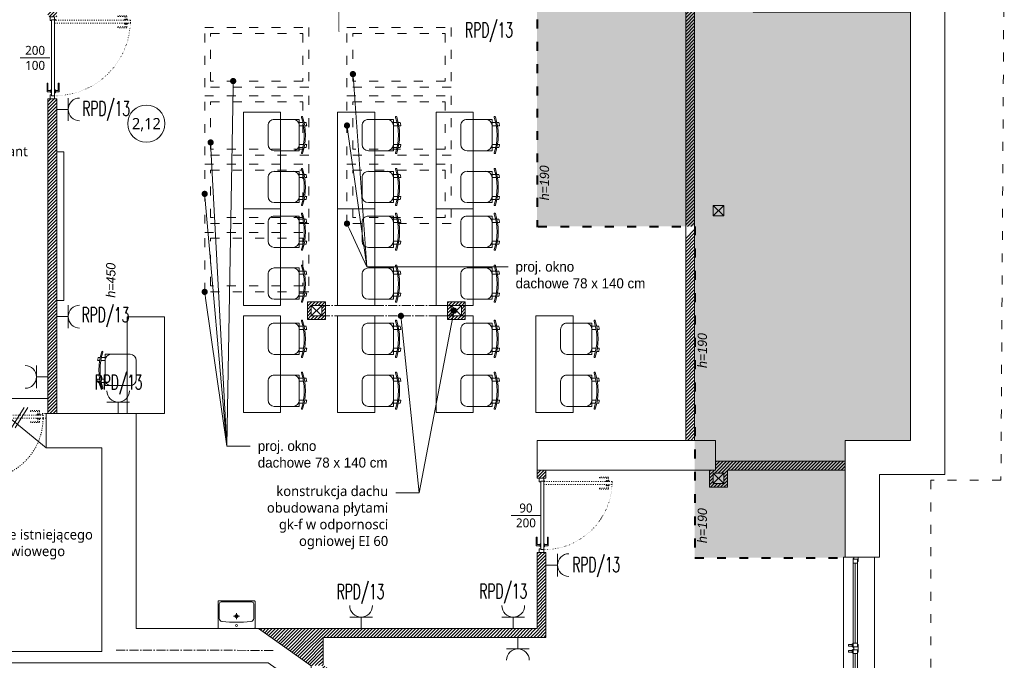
# Model space of a CAD drawing. Header units: millimetres. Extents: x 85284 to 143915, y -66821 to -28273.
# Tile 19 of 28: x 127936 to 129261, y -65227 to -64365. Entities that reach past the tile are written whole.
import ezdxf
from ezdxf import colors
from ezdxf.entities.mleader import LeaderData, LeaderLine
from ezdxf.enums import TextEntityAlignment as Align
from ezdxf.math import Vec2, Vec3

# ---------------------------------------------------------------- set-up
doc = ezdxf.new("R2010")
doc.units = ezdxf.units.MM
for name, pattern in [('ACAD_ISO03W100', [30, 12, -18]), ('ACAD_ISO07W100', [3, 0, -3]), ('ACAD_ISO10W100', [18, 12, -3, 0, -3])]:
    doc.linetypes.add(name, pattern=pattern)
doc.layers.get('0').update_dxf_attribs({"color": 251, "lineweight": 9})
for name, color, linetype, lineweight in [('A-sanitariaty.ART', 251, 'Continuous', 9), ('IE_Gniazda', 3, 'Continuous', 15), ('IE_Numery obw ośw hala', 6, 'Continuous', 13), ('konstrukcja istn..KF', 251, 'Continuous', 9), ('opis..KF', 251, 'Continuous', 9), ('opis_arch', 251, 'Continuous', 9), ('pomocnicza', 251, 'Continuous', 9), ('schody', 251, 'Continuous', 9), ('siatka konstr..KF', 251, 'ACAD_ISO10W100', 9), ('stolarka_arch', 251, 'Continuous', 9), ('TEXT', 251, 'Continuous', 9), ('wentylacja..KF', 251, 'Continuous', 9), ('wypełnienie 2', 251, 'Continuous', 9), ('zmiany..KF', 251, 'Continuous', 9), ('ściana pro..KF', 251, 'Continuous', 9), ('ściany ist..KF', 251, 'Continuous', 9)]:
    doc.layers.add(name, color=color, linetype=linetype, lineweight=lineweight)
doc.styles.add('ARCH', font='segoeuil.ttf')
doc.styles.add('SIMPLEX', font='simplex', dxfattribs={"width": 0.85})
pattern_1 = [(45, (-308.0725, -28536.048), (-2.24506403, 2.24506403), [])]

# ---------------------------------------------------------------- blocks, each defined once
blk = doc.blocks.new('*U177')
at = {"layer": 'stolarka_arch', "lineweight": 0}
blk.add_lwpolyline([(0, 0), (251, 0), (251, -42), (0, -42)], close=True, dxfattribs=at)
at = {"layer": 'stolarka_arch'}
for points in [[(0, -22), (6, -22), (6, -23), (3, -23), (3, -28), (0, -28)], [(3, -23), (8, -23), (8, -29), (2, -29), (2, -28), (3, -28)], [(8, -26), (121.3, -26), (121.3, -23), (8, -23)], [(8, -26), (121.3, -26), (121.3, -29), (8, -29)], [(126.3, -23), (121.3, -23), (121.3, -29), (127.3, -29), (127.3, -28), (126.3, -28)], [(123.3, -22), (133.3, -22), (133.3, -23), (130.3, -23), (130.3, -28), (126.3, -28), (126.3, -23), (123.3, -23)], [(130.3, -23), (135.3, -23), (135.3, -29), (129.3, -29), (129.3, -28), (130.3, -28)], [(243, -26), (135.3, -26), (135.3, -23), (243, -23)], [(243, -26), (135.3, -26), (135.3, -29), (243, -29)], [(248, -23), (243, -23), (243, -29), (249, -29), (249, -28), (248, -28)], [(251, -22), (245, -22), (245, -23), (248, -23), (248, -28), (251, -28)], [(126.3, -30), (122.3, -30), (122.3, -29), (126.3, -29)], [(125.3, -35), (123.3, -35), (123.3, -30), (125.3, -30)], [(134.3, -30), (130.3, -30), (130.3, -29), (134.3, -29)], [(133.3, -35), (131.3, -35), (131.3, -30), (133.3, -30)]]:
    blk.add_lwpolyline(points, close=True, dxfattribs=at)
blk = doc.blocks.new('krzesło')
for p, q in [((5.7, 41.6), (5.7, 41.6)), ((1.8, 29.3), (-0.8, 29.3)), ((2.6, 33.5), (0, 33.5)), ((9.1, 29.3), (3.5, 29.3)), ((9.1, 33.5), (4.3, 33.5)), ((9.1, 37.7), (42.8, 37.7)), ((9.1, -4.4), (9.1, 37.7)), ((51.2, 29.3), (51.2, 4)), ((1.8, 4), (-0.8, 4)), ((9.1, 4), (3.5, 4)), ((2.6, -0.2), (0, -0.2)), ((9.1, -0.2), (4.3, -0.2)), ((5.7, -8.3), (5.7, -8.3)), ((42.8, -4.4), (9.1, -4.4))]:
    blk.add_line(p, q)
for centre, radius, start, end in [((79.1, 16.7), 78.3, 161.8381, 198.1619), ((79.1, 16.7), 76.7, 161.8381, 198.1619), ((5.5, 40.8), 0.841, 71.2164, 161.8381), ((5.5, 40.8), 0.841, 341.8381, 71.2164), ((79.1, 16.7), 80.9, 167.9968, 171.0267), ((17.5, 29.3), 8.41, 90, 180), ((42.8, 29.3), 8.41, 0, 90), ((79.1, 16.7), 80.9, 188.9733, 192.0032), ((17.5, 4), 8.41, 180, 270), ((42.8, 4), 8.41, 270, 0), ((5.5, -7.5), 0.841, 198.1619, 288.7836), ((5.5, -7.5), 0.841, 288.7836, 18.1619)]:
    blk.add_arc(centre, radius, start, end)
blk = doc.blocks.new('*U197')
at = {"layer": 'stolarka_arch', "linetype": 'ACAD_ISO03W100', "lineweight": 0, "ltscale": 0.1}
for points in [[(3.5, 97), (-1.5, 97), (-1.5, 85), (-0.5, 85), (-0.5, 95), (3.5, 95)], [(3.5, 98), (3.5, 94), (4.5, 94), (4.5, 98)], [(4.5, 102), (4.5, 0), (8.5, 0), (8.5, 102)], [(9.5, 98), (9.5, 94), (8.5, 94), (8.5, 98)], [(9.5, 97), (14.5, 97), (14.5, 85), (13.5, 85), (13.5, 95), (9.5, 95)]]:
    blk.add_lwpolyline(points, close=True, dxfattribs=at)
at = {"layer": 'stolarka_arch'}
for points in [[(5, -4), (5, -6), (0, -6), (0, 0), (4, 0), (4, -4), (5, -4)], [(106, 0), (4, 0), (4, -4), (106, -4)], [(101, 1), (101, 6), (89, 6), (89, 5), (99, 5), (99, 1)], [(102, 1), (98, 1), (98, 0), (102, 0)], [(105, -4), (105, -6), (110, -6), (110, 0), (106, 0), (106, -4), (105, -4)], [(101, -5), (101, -10), (89, -10), (89, -9), (99, -9), (99, -5)], [(102, -5), (98, -5), (98, -4), (102, -4)]]:
    blk.add_lwpolyline(points, close=True, dxfattribs=at)
blk.add_circle((4, 0.5), 0.5, dxfattribs=at)
at = {"layer": 'stolarka_arch', "linetype": 'ACAD_ISO07W100', "lineweight": 0, "ltscale": 0.5}
blk.add_arc((4, 0), 102, 0, 89.6506, dxfattribs=at)
blk = doc.blocks.new('*U666')
at = {"layer": 'A-sanitariaty.ART'}
for p, q in [((4.1, 16.6), (-4.1, 16.6)), ((0, 12.4), (0, 20.8))]:
    blk.add_line(p, q, dxfattribs=at)
blk.add_lwpolyline([(24.1, 0), (-24.1, 0, -0.414214), (-24.9, 0.8), (-24.9, 36.5, -0.414214), (-24.1, 37.4), (24.1, 37.4, -0.414214), (24.9, 36.5), (24.9, 0.8, -0.414214)], format="xyb", close=True, dxfattribs=at)
blk.add_lwpolyline([(-19.1, 9.4), (-19.6, 9.5, -0.376652), (-23.2, 13.6), (-23.2, 33.2, -0.414214), (-20.8, 35.7), (20.8, 35.7, -0.414214), (23.2, 33.2), (23.2, 13.6, -0.376652), (19.6, 9.5), (19.1, 9.4)], format="xyb", dxfattribs=at)
for centre, radius in [((0, 16.6), 2.08), ((0, 4.1), 1.25)]:
    blk.add_circle(centre, radius, dxfattribs=at)
blk.add_arc((0, 171.8), 163.5, 263.283, 276.717, dxfattribs=at)
blk = doc.blocks.new('*U168')
at = {"layer": 'stolarka_arch', "linetype": 'ACAD_ISO03W100', "lineweight": 0, "ltscale": 0.1}
for points in [[(3.5, 87), (-1.5, 87), (-1.5, 75), (-0.5, 75), (-0.5, 85), (3.5, 85)], [(3.5, 88), (3.5, 84), (4.5, 84), (4.5, 88)], [(4.5, 92), (4.5, 0), (8.5, 0), (8.5, 92)], [(9.5, 88), (9.5, 84), (8.5, 84), (8.5, 88)], [(9.5, 87), (14.5, 87), (14.5, 75), (13.5, 75), (13.5, 85), (9.5, 85)]]:
    blk.add_lwpolyline(points, close=True, dxfattribs=at)
at = {"layer": 'stolarka_arch'}
for points in [[(5, -4), (5, -6), (0, -6), (0, 0), (4, 0), (4, -4), (5, -4)], [(96, 0), (4, 0), (4, -4), (96, -4)], [(91, 1), (91, 6), (79, 6), (79, 5), (89, 5), (89, 1)], [(92, 1), (88, 1), (88, 0), (92, 0)], [(95, -4), (95, -6), (100, -6), (100, 0), (96, 0), (96, -4), (95, -4)], [(91, -5), (91, -10), (79, -10), (79, -9), (89, -9), (89, -5)], [(92, -5), (88, -5), (88, -4), (92, -4)]]:
    blk.add_lwpolyline(points, close=True, dxfattribs=at)
blk.add_circle((4, 0.5), 0.5, dxfattribs=at)
at = {"layer": 'stolarka_arch', "linetype": 'ACAD_ISO07W100', "lineweight": 0, "ltscale": 0.5}
blk.add_arc((4, 0), 92, 0, 89.6506, dxfattribs=at)
blk = doc.blocks.new('*U1072')
at = {"layer": 'wentylacja..KF', "lineweight": 5}
h = blk.add_hatch(color=256, dxfattribs=at)
h.dxf.hatch_style = 1
h.paths.add_polyline_path([(12.5, 5), (12.5, 1.2), (38.5, 1.2), (38.5, -1.3), (12.5, -1.3), (12.5, -5), (0, 0)])
at = {"layer": 'wentylacja..KF', "color": 240, "const_width": 0.239}
blk.add_lwpolyline([(12.5, 5), (12.5, 1.2), (38.5, 1.2), (38.5, -1.3), (12.5, -1.3), (12.5, -5), (0, 0)], close=True, dxfattribs=at)
blk = doc.blocks.new('opis drzwi')
at = {"layer": 'opis..KF'}
blk.add_line((-20, 0), (20, 0), dxfattribs=at)
at = {"layer": 'opis..KF', "style": 'ARCH', "flags": 12}
for tag, p in [('90', (0, 10)), ('200', (0, -10))]:
    blk.add_attdef(tag, text='', height=12, dxfattribs=at).set_placement(p, align=Align.MIDDLE_CENTER)
blk = doc.blocks.new('nr pom')
at = {"layer": 'opis..KF', "lineweight": 20}
blk.add_circle((0, 0), 25, dxfattribs=at)
at = {"layer": 'opis..KF', "style": 'ARCH'}
blk.add_attdef('00', text='', height=15, dxfattribs=at).set_placement((0, 0), align=Align.MIDDLE_CENTER)
blk = doc.blocks.new('_Dot')
at = {"color": 0, "linetype": 'ByBlock', "lineweight": -2}
blk.add_line((-0.5, 0), (-1, 0), dxfattribs=at)
at = {"color": 0, "linetype": 'ByBlock', "const_width": 0.5}
blk.add_lwpolyline([(-0.25, 0, 1), (0.25, 0, 1)], format="xyb", close=True, dxfattribs=at)
blk = doc.blocks.new('G_poj_1faz_IP20')
at = {"layer": 'IE_Gniazda', "color": 0}
for p, q in [((-15.3, 15.3), (15.3, 15.3)), ((0, 15.3), (0, 0))]:
    blk.add_line(p, q, dxfattribs=at)
blk.add_arc((0, 30.7), 15.3, 180, 0, dxfattribs=at)

msp = doc.modelspace()

# ---------------------------------------------------------------- hatches: boundary and pattern name
at = {"layer": 'pomocnicza', "linetype": 'ByBlock', "lineweight": 0, "true_color": 0xe8e8e8}
h = msp.add_hatch(color=254, dxfattribs=at)
h.dxf.hatch_style = 1
h.paths.add_polyline_path([(128632.4, -64332.5), (128632.4, -64643.2), (128844.3, -64643.2), (128844.3, -65088.8), (129046.9, -65088.8), (129046.9, -64931), (129134.9, -64931), (129134.9, -64355), (128934.9, -64355), (128934.9, -64332.5)])
at = {"layer": 'wypełnienie 2', "linetype": 'ByBlock', "transparency": 33554595}
h = msp.add_hatch(dxfattribs=at)
h.set_pattern_fill('ANSI31', color=256)
h.set_pattern_definition(pattern_1)
h.paths.add_polyline_path([(128844.3, -64431.7), (128832.3, -64443.7), (128832.3, -64643.2), (128844.3, -64643.2)])
h.paths.add_polyline_path([(128844.3, -64332.5), (128832.3, -64332.5), (128832.3, -64443.7), (128844.3, -64431.7)])
h.paths.add_polyline_path([(128844.3, -64643.3), (128832.3, -64655.4), (128832.3, -64931), (128844.3, -64931)])
h.paths.add_polyline_path([(128883.4, -64959), (128872.4, -64959), (128872.4, -64971), (128883.4, -64971)])
h.paths.add_polyline_path([(129046.9, -64959), (128883.4, -64959), (128883.4, -64971), (129046.9, -64971)])
h = msp.add_hatch(dxfattribs=at)
h.set_pattern_fill('ANSI31', color=256)
h.set_pattern_definition(pattern_1)
h.paths.add_polyline_path([(127986.4, -64342.5), (127974.4, -64342.5), (127974.4, -64356), (127986.4, -64356)])
h.paths.add_polyline_path([(127986.4, -64603), (127974.4, -64603), (127974.4, -64617), (127986.4, -64617)])
h.paths.add_polyline_path([(127986.4, -64885), (127974.4, -64885), (127974.4, -64895), (127986.4, -64895)])
h.paths.add_polyline_path([(127974.4, -64885.1), (127986.4, -64885.1), (127986.4, -64617), (127974.4, -64617)])
h.paths.add_polyline_path([(127986.4, -64471.5), (127974.4, -64471.5), (127974.4, -64603), (127986.4, -64603)])
h.paths.add_polyline_path([(127974.4, -64361.5), (127986.4, -64361.5), (127986.4, -64356), (127974.4, -64356)])
h = msp.add_hatch(dxfattribs=at)
h.set_pattern_fill('ANSI31', color=256)
h.set_pattern_definition(pattern_1)
h.paths.add_polyline_path([(128342.7, -64744.6), (128328.7, -64744.6), (128328.7, -64749.6), (128342.7, -64749.6)])
h.paths.add_polyline_path([(128347.7, -64744.6), (128342.7, -64744.6), (128342.7, -64749.6), (128347.7, -64749.6)])
h.paths.add_polyline_path([(128347.7, -64749.6), (128342.7, -64749.6), (128342.7, -64763.6), (128347.7, -64763.6)])
h.paths.add_polyline_path([(128347.7, -64763.6), (128342.7, -64763.6), (128342.7, -64768.6), (128347.7, -64768.6)])
h.paths.add_polyline_path([(128342.7, -64763.6), (128328.7, -64763.6), (128328.7, -64768.6), (128342.7, -64768.6)])
h.paths.add_polyline_path([(128328.7, -64749.6), (128328.7, -64744.6), (128323.7, -64744.6), (128323.7, -64768.6), (128328.7, -64768.6)])
h = msp.add_hatch(dxfattribs=at)
h.set_pattern_fill('ANSI31', color=256)
h.set_pattern_definition(pattern_1)
h.paths.add_polyline_path([(128530.7, -64746.6), (128530.7, -64744.6), (128516.7, -64744.6), (128516.7, -64749.6), (128527.7, -64749.6)])
h.paths.add_polyline_path([(128516.7, -64744.6), (128511.7, -64744.6), (128511.7, -64749.6), (128516.7, -64749.6)])
h.paths.add_polyline_path([(128516.7, -64749.6), (128511.7, -64749.6), (128511.7, -64763.6), (128513.7, -64763.6), (128516.7, -64760.7)])
h.paths.add_polyline_path([(128516.7, -64763.6), (128513.7, -64763.6), (128511.7, -64765.7), (128511.7, -64768.6), (128516.7, -64768.6)])
h.paths.add_polyline_path([(128513.7, -64763.6), (128511.7, -64763.6), (128511.7, -64765.7)], flags=17)
h.paths.add_polyline_path([(128525.7, -64763.6), (128516.7, -64763.6), (128516.7, -64768.6), (128529.2, -64768.6)])
h.paths.add_polyline_path([(128530.7, -64763.6), (128525.7, -64763.6), (128529.2, -64768.6), (128530.7, -64768.6)])
h.paths.add_polyline_path([(128535.7, -64763.6), (128530.7, -64763.6), (128530.7, -64768.6), (128535.7, -64768.6)])
h.paths.add_polyline_path([(128535.7, -64749.6), (128530.7, -64749.6), (128530.7, -64763.6), (128535.7, -64763.6)])
h.paths.add_polyline_path([(128535.7, -64744.6), (128532.7, -64744.6), (128530.7, -64746.6), (128530.7, -64749.6), (128535.7, -64749.6)])
h.paths.add_polyline_path([(128532.7, -64744.6), (128530.7, -64744.6), (128530.7, -64746.6)], flags=17)
h.paths.add_polyline_path([(128530.7, -64746.6), (128527.7, -64749.6), (128530.7, -64749.6)], flags=17)
h = msp.add_hatch(dxfattribs=at)
h.set_pattern_fill('ANSI31', color=256)
h.set_pattern_definition(pattern_1)
h.paths.add_polyline_path([(128644.4, -64971), (128632.4, -64971), (128632.4, -64982), (128644.4, -64982)])
h.paths.add_polyline_path([(128644.4, -65082), (128632.4, -65082), (128632.4, -65184), (128530.7, -65184), (128530.7, -65196), (128644.4, -65196)])
h.paths.add_polyline_path([(128530.7, -65184), (128516.7, -65184), (128516.7, -65196), (128530.7, -65196)])
h.paths.add_polyline_path([(128516.7, -65184), (128342.7, -65184), (128342.7, -65244.1), (128516.4, -65367.2), (128516.7, -65367.2), (128516.7, -65354.9), (128344.7, -65232.9), (128344.7, -65196), (128516.7, -65196)])
h.paths.add_polyline_path([(128342.7, -65184), (128328.7, -65184), (128328.7, -65234), (128342.7, -65234)])
h.paths.add_polyline_path([(128328.7, -65184), (128307, -65184), (128286.7, -65204.4), (128328.7, -65234.1), (128328.7, -65234)])
h.paths.add_polyline_path([(128307, -65184), (128257.9, -65184), (128286.7, -65204.4)])
h = msp.add_hatch(dxfattribs=at)
h.set_pattern_fill('ANSI31', color=256)
h.set_pattern_definition(pattern_1)
h.paths.add_polyline_path([(128869.4, -64975), (128869.4, -64971), (128864.4, -64971), (128864.4, -64994), (128869.4, -64994), (128869.4, -64989)])
h.paths.add_polyline_path([(128883.4, -64989), (128869.4, -64989), (128869.4, -64994), (128883.4, -64994)])
h.paths.add_polyline_path([(128888.4, -64971), (128883.4, -64971), (128883.4, -64975), (128883.4, -64989), (128883.4, -64994), (128888.4, -64994)])
h.paths.add_polyline_path([(128883.4, -64971), (128872.4, -64971), (128869.4, -64971), (128869.4, -64975), (128883.4, -64975)])

# ---------------------------------------------------------------- linework, layer by layer
at = {"linetype": 'ACAD_ISO03W100'}
msp.add_lwpolyline([(127084.9, -62605), (129048.9, -62605), (129048.9, -64229), (129260.9, -64229.5), (129256.4, -64984.6), (129162, -64984.6), (129162, -65442.4), (129260.9, -65442.4), (129260.9, -65959.9), (129019.5, -66206), (127438.5, -66206)], dxfattribs=at)
for points in [[(128185.3, -64455.8), (128185.3, -64375.8), (128325.3, -64375.8), (128325.3, -64455.8)], [(128376.7, -64455.8), (128376.7, -64375.8), (128516.7, -64375.8), (128516.7, -64455.8)], [(128193.3, -64447.8), (128193.3, -64383.8), (128317.3, -64383.8), (128317.3, -64447.8)], [(128384.7, -64447.8), (128384.7, -64383.8), (128508.7, -64383.8), (128508.7, -64447.8)], [(128185.3, -64547.6), (128185.3, -64467.6), (128325.3, -64467.6), (128325.3, -64547.6)], [(128376.7, -64547.6), (128376.7, -64467.6), (128516.7, -64467.6), (128516.7, -64547.6)], [(128193.3, -64539.6), (128193.3, -64475.6), (128317.3, -64475.6), (128317.3, -64539.6)], [(128384.7, -64539.6), (128384.7, -64475.6), (128508.7, -64475.6), (128508.7, -64539.6)], [(128185.3, -64639.5), (128185.3, -64559.5), (128325.3, -64559.5), (128325.3, -64639.5)], [(128376.7, -64639.5), (128376.7, -64559.5), (128516.7, -64559.5), (128516.7, -64639.5)], [(128193.3, -64631.5), (128193.3, -64567.5), (128317.3, -64567.5), (128317.3, -64631.5)], [(128384.7, -64631.5), (128384.7, -64567.5), (128508.7, -64567.5), (128508.7, -64631.5)], [(128185.3, -64731.3), (128185.3, -64651.3), (128325.3, -64651.3), (128325.3, -64731.3)], [(128193.3, -64723.3), (128193.3, -64659.3), (128317.3, -64659.3), (128317.3, -64723.3)]]:
    msp.add_lwpolyline(points, close=True, dxfattribs=at)
for points in [[(128287.3, -64619.6), (128237.3, -64619.6), (128237.3, -64489.6), (128287.3, -64489.6), (128287.3, -64619.6)], [(128414, -64619.6), (128364, -64619.6), (128364, -64489.6), (128414, -64489.6), (128414, -64619.6)], [(128546.6, -64619.6), (128496.6, -64619.6), (128496.6, -64489.6), (128546.6, -64489.6), (128546.6, -64619.6)], [(128287.3, -64749.6), (128237.3, -64749.6), (128237.3, -64619.6), (128287.3, -64619.6), (128287.3, -64749.6)], [(128414, -64749.6), (128364, -64749.6), (128364, -64619.6), (128414, -64619.6), (128414, -64749.6)], [(128546.6, -64749.6), (128496.6, -64749.6), (128496.6, -64619.6), (128546.6, -64619.6), (128546.6, -64749.6)], [(128131.2, -64765), (128081.2, -64765), (128081.2, -64895), (128131.2, -64895), (128131.2, -64765)], [(128287.3, -64893.6), (128237.3, -64893.6), (128237.3, -64763.6), (128287.3, -64763.6), (128287.3, -64893.6)], [(128414, -64893.6), (128364, -64893.6), (128364, -64763.6), (128414, -64763.6), (128414, -64893.6)], [(128546.6, -64893.6), (128496.6, -64893.6), (128496.6, -64763.6), (128546.6, -64763.6), (128546.6, -64893.6)], [(128680.9, -64893.6), (128630.9, -64893.6), (128630.9, -64763.6), (128680.9, -64763.6), (128680.9, -64893.6)]]:
    msp.add_lwpolyline(points)
msp.add_lwpolyline([(127986.4, -64542.8), (127996, -64542.8), (127996, -64742.8), (127986.4, -64742.8)], close=True)
at = {"layer": 'konstrukcja istn..KF', "color": 18, "true_color": 0x000000}
msp.add_lwpolyline([(128869.4, -64975), (128883.4, -64975), (128883.4, -64989), (128869.4, -64989), (128869.4, -64975)], dxfattribs=at)
at = {"layer": 'pomocnicza', "color": 114, "linetype": 'ACAD_ISO03W100', "lineweight": 40, "true_color": 0x139b48}
for p, q in [((128632.4, -64095), (128632.4, -64644.5)), ((128633.7, -64643.2), (128844.5, -64643.2)), ((128844.5, -64643.2), (128844.5, -65088.8)), ((128844.5, -65088.8), (129046.9, -65088.8))]:
    msp.add_line(p, q, dxfattribs=at)
at = {"layer": 'schody'}
for p, q in [((127806.9, -64874.5), (127974.4, -64874.5)), ((127890.7, -64874.5), (127971.9, -64941))]:
    msp.add_line(p, q, dxfattribs=at)
at = {"layer": 'siatka konstr..KF', "color": 18, "lineweight": 9, "true_color": 0x000000}
for p, q in [((128516.7, -64749.6), (128342.7, -64749.6)), ((128516.7, -64763.6), (128342.7, -64763.6)), ((128066.1, -65213), (128277.7, -65213.5))]:
    msp.add_line(p, q, dxfattribs=at)
at = {"layer": 'wypełnienie 2', "linetype": 'ByBlock'}
msp.add_lwpolyline([(128869.4, -64989), (128883.4, -64989), (128883.4, -64975), (128869.4, -64975)], close=True, dxfattribs=at)
at = {"layer": 'zmiany..KF', "linetype": 'ByBlock'}
for p, q in [((127942.6, -64886.8), (127925.5, -64914.3)), ((127947.3, -64886.8), (127930.2, -64914.3))]:
    msp.add_line(p, q, dxfattribs=at)
at = {"layer": 'zmiany..KF', "linetype": 'ACAD_ISO03W100', "lineweight": 0, "ltscale": 0.1}
for points in [[(127967.9, -64901), (127885.9, -64901), (127885.9, -64897), (127967.9, -64897)], [(127962.9, -64896), (127962.9, -64891), (127950.9, -64891), (127950.9, -64892), (127960.9, -64892), (127960.9, -64896)], [(127963.9, -64896), (127959.9, -64896), (127959.9, -64897), (127963.9, -64897)], [(127966.9, -64897), (127966.9, -64895), (127971.9, -64895), (127971.9, -64901), (127967.9, -64901), (127967.9, -64897), (127966.9, -64897)], [(127962.9, -64902), (127962.9, -64907), (127950.9, -64907), (127950.9, -64906), (127960.9, -64906), (127960.9, -64902)], [(127963.9, -64902), (127959.9, -64902), (127959.9, -64901), (127963.9, -64901)]]:
    msp.add_lwpolyline(points, close=True, dxfattribs=at)
msp.add_arc((127885.9, -64901), 82, 270.3494, 0, dxfattribs=at)
at = {"layer": 'ściana pro..KF', "linetype": 'ByBlock'}
for p, q in [((128832.3, -64931), (128832.3, -64332.5)), ((128844.3, -64931), (128844.3, -64332.5)), ((127974.4, -64485.9), (127974.4, -64471.5)), ((127986.4, -64471.5), (127974.4, -64471.5)), ((127986.4, -64485.9), (127986.4, -64471.5)), ((127974.4, -64885), (127974.4, -64485.9)), ((127986.4, -64885), (127986.4, -64485.9)), ((127974.4, -64895), (127974.4, -64885)), ((127986.4, -64895), (127986.4, -64885)), ((128632.4, -64982), (128632.4, -64971)), ((128644.4, -64982), (128644.4, -64971)), ((128632.4, -64982), (128644.4, -64982)), ((128632.4, -65184), (128632.4, -65082)), ((128632.4, -65082), (128644.4, -65082)), ((128644.4, -65196), (128644.4, -65082)), ((128257.9, -65184), (128632.4, -65184)), ((128344.7, -65196), (128644.4, -65196)), ((128344.7, -65196), (128344.7, -65232.9))]:
    msp.add_line(p, q, dxfattribs=at)
for points in [[(128323.7, -64768.6), (128347.7, -64768.6), (128347.7, -64744.6), (128323.7, -64744.6)], [(128511.7, -64768.6), (128535.7, -64768.6), (128535.7, -64744.6), (128511.7, -64744.6)]]:
    msp.add_lwpolyline(points, close=True, dxfattribs=at)
for points in [[(128872.4, -64959), (129046.9, -64959)], [(128864.4, -64971), (128864.4, -64994), (128888.4, -64994), (128888.4, -64971)], [(128888.4, -64971), (129046.9, -64971)]]:
    msp.add_lwpolyline(points, dxfattribs=at)
at = {"layer": 'ściany ist..KF', "linetype": 'ByBlock'}
for p, q in [((128869.4, -64615), (128883.4, -64629)), ((128869.4, -64629), (128883.4, -64615)), ((128328.7, -64749.6), (128342.7, -64763.6)), ((128328.7, -64763.6), (128342.7, -64749.6)), ((128516.7, -64749.6), (128530.7, -64763.6)), ((128516.7, -64763.6), (128530.7, -64749.6)), ((127971.9, -64895), (128092.9, -64895)), ((127971.9, -64895), (127971.9, -64941)), ((128092.9, -64895), (128092.9, -65150.4)), ((128632.4, -64971), (128632.4, -64931)), ((128632.4, -64931), (128872.4, -64931)), ((128872.4, -64931), (128872.4, -64971)), ((128872.4, -64971), (128632.4, -64971)), ((128869.4, -64975), (128883.4, -64989)), ((128869.4, -64989), (128883.4, -64975)), ((128092.9, -65150.4), (128092.9, -65184)), ((128092.9, -65184), (128257.9, -65184)), ((128328.7, -65234.1), (128257.9, -65184))]:
    msp.add_line(p, q, dxfattribs=at)
for points in [[(128922.9, -64051.7), (128968.9, -64051.7), (128968.9, -64309), (129180.9, -64309), (129180.9, -64977), (129092.9, -64977), (129092.9, -65088), (129046.9, -65088), (129046.9, -64931), (129134.9, -64931), (129134.9, -64355), (128922.9, -64355), (128922.9, -64051.7)], [(128869.4, -64615), (128883.4, -64615), (128883.4, -64629), (128869.4, -64629), (128869.4, -64615)], [(128328.7, -64749.6), (128342.7, -64749.6), (128342.7, -64763.6), (128328.7, -64763.6), (128328.7, -64749.6)], [(128516.7, -64749.6), (128530.7, -64749.6), (128530.7, -64763.6), (128516.7, -64763.6), (128516.7, -64749.6)], [(128092.9, -65150.4), (128092.9, -64895), (127971.9, -64895), (127971.9, -64941), (128046.9, -64941), (128046.9, -65150.4)], [(128046.9, -65150.4), (128046.9, -65215), (127706.4, -65215), (127706.4, -65230), (128270.8, -65230), (128565, -65438.5), (128565, -66080), (128125.1, -66080), (128125.1, -66126)], [(128125.1, -66126), (128960.4, -66126), (129182.9, -65904.1), (129182.9, -65448), (129092.9, -65448), (129092.9, -65339), (129046.9, -65339), (129046.9, -65494), (129139.7, -65494), (129139.5, -65887.5), (128952.1, -66080), (128595.1, -66080), (128595.1, -65423), (128530.7, -65377.3), (128530.7, -65381.2), (128516.7, -65381.2), (128516.7, -65367.4), (128342.7, -65244.1), (128342.7, -65248), (128328.7, -65248), (128328.7, -65234.1), (128257.9, -65184), (128092.9, -65184), (128092.9, -65150.4)]]:
    msp.add_lwpolyline(points, dxfattribs=at)
for points in [[(128342.7, -64763.6), (128328.7, -64763.6), (128328.7, -64749.6), (128342.7, -64749.6)], [(128516.7, -64763.6), (128530.7, -64763.6), (128530.7, -64749.6), (128516.7, -64749.6)], [(128883.4, -64989), (128869.4, -64989), (128869.4, -64975), (128883.4, -64975)]]:
    msp.add_lwpolyline(points, close=True, dxfattribs=at)

# ---------------------------------------------------------------- block references
at = {"rotation": 179.9999999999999}
for p in [(128321.7, -64503.8), (128448.3, -64503.8), (128581, -64503.8), (128321.7, -64573.6), (128448.3, -64573.6), (128581, -64573.6), (128321.7, -64633.8), (128448.3, -64633.8), (128581, -64633.8), (128321.7, -64703.6), (128448.3, -64703.6), (128581, -64703.6), (128321.7, -64777.8), (128448.3, -64777.8), (128581, -64777.8), (128715.3, -64777.8), (128321.7, -64847.6), (128448.3, -64847.6), (128581, -64847.6), (128715.3, -64847.6)]:
    msp.add_blockref('krzesło', p, dxfattribs=at)
at = {"xscale": -1, "rotation": 180}
msp.add_blockref('krzesło', (128042.1, -64819.6), dxfattribs=at)
at = {"layer": 'A-sanitariaty.ART', "xscale": -1}
msp.add_blockref('*U666', (128228.1, -65184), dxfattribs=at)
at = {"layer": 'IE_Gniazda'}
for p, rotation in [((127986.4, -64485.9), 270), ((127986.4, -64764.6), 270), ((127974.4, -64845.7), 89.99999999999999), ((128644.4, -65098.8), 270)]:
    msp.add_blockref('G_poj_1faz_IP20', p, dxfattribs=dict(at, rotation=rotation))
for p in [(128068.9, -64895), (128395.7, -65184), (128600.4, -65184)]:
    msp.add_blockref('G_poj_1faz_IP20', p, dxfattribs=at)
at = {"layer": 'IE_Gniazda', "xscale": -1, "rotation": 180}
msp.add_blockref('G_poj_1faz_IP20', (128606.6, -65196), dxfattribs=at)
at = {"layer": 'opis..KF', "color": 30}
msp.add_blockref('nr pom', (128106.9, -64505), dxfattribs=at).add_auto_attribs({'00': '2,12'})
at = {"layer": 'opis_arch'}
ref = msp.add_blockref('opis drzwi', (128617.4, -65032), dxfattribs=at)
ref.add_attrib('90', '90', dxfattribs={"layer": 'opis..KF', "height": 12, "style": 'ARCH'}).set_placement((128617.4, -65022), align=Align.MIDDLE_CENTER)
ref.add_attrib('200', '200', dxfattribs={"layer": 'opis..KF', "height": 12, "style": 'ARCH'}).set_placement((128617.4, -65042), align=Align.MIDDLE_CENTER)
at = {"layer": 'stolarka_arch', "rotation": 270}
for name, p in [('*U197', (127983.4, -64361.5)), ('*U168', (128641.4, -64982))]:
    msp.add_blockref(name, p, dxfattribs=at)
at = {"layer": 'stolarka_arch', "xscale": -1, "rotation": 270}
msp.add_blockref('*U177', (129086.4, -65339), dxfattribs=at)
at = {"layer": 'TEXT'}
ref = msp.add_blockref('opis drzwi', (127957.2, -64416.5), dxfattribs=dict(at, xscale=-1, rotation=180))
ref.add_attrib('90', '100', dxfattribs={"layer": 'opis..KF', "height": 12, "style": 'ARCH'}).set_placement((127957.2, -64426.7), align=Align.MIDDLE_CENTER)
ref.add_attrib('200', '200', dxfattribs={"layer": 'opis..KF', "height": 12, "style": 'ARCH'}).set_placement((127957.2, -64406.5), align=Align.MIDDLE_CENTER)
at = {"layer": 'wentylacja..KF', "rotation": 270}
msp.add_blockref('*U1072', (128366.1, -64342.1), dxfattribs=at)

# ---------------------------------------------------------------- texts
at = {"layer": 'IE_Numery obw ośw hala', "style": 'SIMPLEX', "width": 0.6}
for p in [(128535.6, -64389), (128020.6, -64494.7), (128019.6, -64772.1), (128037.3, -64862.7), (128679.8, -65108.2), (128362.7, -65144.4), (128554.8, -65143.8)]:
    msp.add_text('RPD/13', height=20, dxfattribs=at).set_placement(p)
at = {"layer": 'opis..KF', "char_height": 12.48, "attachment_point": 5, "rotation": 90, "style": 'ARCH'}
for s, insert in [('{\\fCentury Gothic|b0|i1|c238|p34;h=190}', (128642.4, -64584.7)), ('{\\fCentury Gothic|b0|i1|c238|p34;h=450}', (128059.1, -64715.7)), ('{\\fCentury Gothic|b0|i1|c238|p34;h=190}', (128854.7, -64810.2)), ('{\\fCentury Gothic|b0|i1|c238|p34;h=190}', (128854.7, -65045.7))]:
    msp.add_mtext_dynamic_manual_height_columns(s, width=156.7, gutter_width=70, heights=[0], dxfattribs=dict(at, insert=insert))

# ---------------------------------------------------------------- leaders
at = {"layer": 'opis..KF', "lineweight": 9}
ml = msp.add_multileader_mtext('Standard', dxfattribs=at)
ml.set_content(' ', color=256, style='ARCH')
ml.set_leader_properties(color=256, linetype='ByLayer', lineweight=-1)
ml.set_arrow_properties(name='DOT')
ml.build(insert=Vec2(0, 0))
ml.multileader.update_dxf_attribs({"dogleg_length": 31.7, "arrow_head_size": 8.39})
ctx = ml.context
ctx.base_point, ctx.char_height, ctx.arrow_head_size, ctx.landing_gap_size, ctx.plane_origin = Vec3(128435, -64697.6), 13.4, 8.39, 10.1, Vec3(127752.8, -64762.8)
notes = []
notes.append((ctx, [(1, (1, 1, 0), (128403.2, -64697.6), (1, 0), 31.7, [(0, [(128384.7, -64438.4)], 0, [])])]))
ctx.mtext.insert, ctx.mtext.width, ctx.mtext.flow_direction = Vec3(128445.1, -64690.9), 152.555, 5
ml = msp.add_multileader_mtext('Standard', dxfattribs=at)
ml.set_content(' ', color=256, style='ARCH')
ml.set_leader_properties(color=256, linetype='ByLayer', lineweight=-1)
ml.set_arrow_properties(name='DOT')
ml.build(insert=Vec2(0, 0))
ml.multileader.update_dxf_attribs({"dogleg_length": 31.7, "arrow_head_size": 8.39})
ctx = ml.context
ctx.base_point, ctx.char_height, ctx.arrow_head_size, ctx.landing_gap_size, ctx.plane_origin = Vec3(128246.6, -64938.7), 13.4, 8.39, 10.1, Vec3(127561.4, -64854.7)
notes.append((ctx, [(1, (1, 1, 0), (128214.9, -64938.7), (1, 0), 31.7, [(0, [(128223.6, -64447.8)], 0, [])])]))
ctx.mtext.insert, ctx.mtext.width, ctx.mtext.flow_direction = Vec3(128256.7, -64932), 152.555, 5
ml = msp.add_multileader_mtext('Standard', dxfattribs=at)
ml.set_content('projektowany hydrant', color=256, style='ARCH')
ml.set_leader_properties(color=256, linetype='ByLayer', lineweight=-1)
ml.set_arrow_properties(name='DOT')
ml.build(insert=Vec2(0, 0))
ml.multileader.update_dxf_attribs({"dogleg_length": 31.7, "arrow_head_size": 8.39})
ctx = ml.context
ctx.base_point, ctx.char_height, ctx.arrow_head_size, ctx.landing_gap_size, ctx.plane_origin = Vec3(127755.8, -64544.6), 13.416, 8.39, 10.1, Vec3(129076.7, -64635.7)
notes.append((ctx, [(0, (1, 1, 0), (127724.1, -64544.6), (1, 0), 31.7, [(0, [(127700.3, -64497)], 0, [])])]))
ctx.mtext.insert, ctx.mtext.flow_direction = Vec3(127765.9, -64535.6), 5
ml = msp.add_multileader_mtext('Standard', dxfattribs=at)
ml.set_content(' ', color=256, style='ARCH')
ml.set_leader_properties(color=256, linetype='ByLayer', lineweight=-1)
ml.set_arrow_properties(name='DOT')
ml.build(insert=Vec2(0, 0))
ml.multileader.update_dxf_attribs({"dogleg_length": 31.7, "arrow_head_size": 8.39})
ctx = ml.context
ctx.base_point, ctx.char_height, ctx.arrow_head_size, ctx.landing_gap_size, ctx.plane_origin = Vec3(128435, -64697.6), 13.4, 8.39, 10.1, Vec3(127748.5, -64761.2)
notes.append((ctx, [(1, (1, 1, 0), (128403.2, -64697.6), (1, 0), 31.7, [(0, [(128376.7, -64507.6)], 0, [])])]))
ctx.mtext.insert, ctx.mtext.width, ctx.mtext.flow_direction = Vec3(128445.1, -64690.9), 152.555, 5
ml = msp.add_multileader_mtext('Standard', dxfattribs=at)
ml.set_content(' ', color=256, style='ARCH')
ml.set_leader_properties(color=256, linetype='ByLayer', lineweight=-1)
ml.set_arrow_properties(name='DOT')
ml.build(insert=Vec2(0, 0))
ml.multileader.update_dxf_attribs({"dogleg_length": 31.7, "arrow_head_size": 8.39})
ctx = ml.context
ctx.base_point, ctx.char_height, ctx.arrow_head_size, ctx.landing_gap_size, ctx.plane_origin = Vec3(128246.6, -64938.7), 13.4, 8.39, 10.1, Vec3(127561.4, -64854.7)
notes.append((ctx, [(1, (1, 1, 0), (128214.9, -64938.7), (1, 0), 31.7, [(0, [(128193.3, -64530.3)], 0, [])])]))
ctx.mtext.insert, ctx.mtext.width, ctx.mtext.flow_direction = Vec3(128256.7, -64932), 152.555, 5
ml = msp.add_multileader_mtext('Standard', dxfattribs=at)
ml.set_content(' ', color=256, style='ARCH')
ml.set_leader_properties(color=256, linetype='ByLayer', lineweight=-1)
ml.set_arrow_properties(name='DOT')
ml.build(insert=Vec2(0, 0))
ml.multileader.update_dxf_attribs({"dogleg_length": 31.7, "arrow_head_size": 8.39})
ctx = ml.context
ctx.base_point, ctx.char_height, ctx.arrow_head_size, ctx.landing_gap_size, ctx.plane_origin = Vec3(128246.6, -64938.7), 13.4, 8.39, 10.1, Vec3(127557.1, -64853)
notes.append((ctx, [(1, (1, 1, 0), (128214.9, -64938.7), (1, 0), 31.7, [(0, [(128185.3, -64599.5)], 0, [])])]))
ctx.mtext.insert, ctx.mtext.width, ctx.mtext.flow_direction = Vec3(128256.7, -64932), 152.555, 5
ml = msp.add_multileader_mtext('Standard', dxfattribs=at)
ml.set_content('{\\fCentury Gothic|b0|i0|c238|p34;proj. okno \\Pdachowe 78 x 140 cm}', color=256, style='ARCH')
ml.set_leader_properties(color=256, linetype='ByLayer', lineweight=-1)
ml.set_arrow_properties(name='DOT')
ml.build(insert=Vec2(0, 0))
ml.multileader.update_dxf_attribs({"dogleg_length": 31.7, "arrow_head_size": 8.39})
ctx = ml.context
ctx.base_point, ctx.char_height, ctx.arrow_head_size, ctx.landing_gap_size, ctx.plane_origin = Vec3(128593.4, -64697.6), 13.416, 8.39, 10.1, Vec3(128748.5, -64613.8)
notes.append((ctx, [(1, (1, 1, 0), (128403.2, -64697.6), (1, 0), 190.1, [(0, [(128376.7, -64639.5)], 0, [])])]))
ctx.mtext.insert, ctx.mtext.flow_direction = Vec3(128603.5, -64690.7), 5
ml = msp.add_multileader_mtext('Standard', dxfattribs=at)
ml.set_content('{\\fCentury Gothic|b0|i0|c238|p34;proj. okno \\Pdachowe 78 x 140 cm}', color=256, style='ARCH')
ml.set_leader_properties(color=256, linetype='ByLayer', lineweight=-1)
ml.set_arrow_properties(name='DOT')
ml.build(insert=Vec2(0, 0))
ml.multileader.update_dxf_attribs({"dogleg_length": 31.7, "arrow_head_size": 8.39})
ctx = ml.context
ctx.base_point, ctx.char_height, ctx.arrow_head_size, ctx.landing_gap_size, ctx.plane_origin = Vec3(128246.6, -64938.7), 13.416, 8.39, 10.1, Vec3(128557.1, -64705.6)
notes.append((ctx, [(1, (1, 1, 0), (128214.9, -64938.7), (1, 0), 31.7, [(0, [(128185.3, -64731.3)], 0, [])])]))
ctx.mtext.insert, ctx.mtext.flow_direction = Vec3(128256.7, -64931.8), 5
ml = msp.add_multileader_mtext('Standard', dxfattribs=at)
ml.set_content('konstrukcja dachu\\Pobudowana płytami gk-f w odpornosci ogniowej EI 60', color=256, style='ARCH')
ml.set_leader_properties(color=256, linetype='ByLayer', lineweight=-1)
ml.set_arrow_properties(name='DOT')
ml.build(insert=Vec2(0, 0))
ml.multileader.update_dxf_attribs({"dogleg_length": 31.7, "arrow_head_size": 8.39})
ctx = ml.context
ctx.base_point, ctx.char_height, ctx.arrow_head_size, ctx.landing_gap_size, ctx.plane_origin = Vec3(128264.6, -65001.5), 13.416, 8.39, 10.1, Vec3(127928, -64907.2)
ctx.text_align_type = 2
notes.append((ctx, [(0, (1, 1, 0), (128474, -65001.5), (-1, 0), 31.7, [(0, [(128520.7, -64756.6)], 0, [])])]))
ctx.mtext.insert, ctx.mtext.width, ctx.mtext.alignment, ctx.mtext.flow_direction = Vec3(128432.2, -64992.5), 177.67, 3, 5
ml = msp.add_multileader_mtext('Standard', dxfattribs=at)
ml.set_content(' ', color=256, style='ARCH')
ml.set_leader_properties(color=256, linetype='ByLayer', lineweight=-1)
ml.set_arrow_properties(name='DOT')
ml.build(insert=Vec2(0, 0))
ml.multileader.update_dxf_attribs({"dogleg_length": 31.7, "arrow_head_size": 8.39})
ctx = ml.context
ctx.base_point, ctx.char_height, ctx.arrow_head_size, ctx.landing_gap_size, ctx.plane_origin = Vec3(128416.9, -65001.5), 13.4, 8.39, 10.1, Vec3(129060.8, -64903.9)
ctx.text_align_type = 2
notes.append((ctx, [(1, (1, 1, 0), (128474, -65001.5), (-1, 0), 31.7, [(0, [(128449.2, -64763.6)], 0, [])])]))
ctx.mtext.insert, ctx.mtext.width, ctx.mtext.alignment, ctx.mtext.flow_direction = Vec3(128432.2, -64994.8), 152.555, 3, 5
ml = msp.add_multileader_mtext('Standard', dxfattribs=at)
ml.set_content('poszerzenie istniejącego\\Potworu drzwiowego', color=256, style='ARCH')
ml.set_leader_properties(color=256, linetype='ByLayer', lineweight=-1)
ml.set_arrow_properties(name='DOT')
ml.build(insert=Vec2(0, 0))
ml.multileader.update_dxf_attribs({"arrow_head_size": 8.39})
ctx = ml.context
ctx.base_point, ctx.char_height, ctx.arrow_head_size, ctx.landing_gap_size, ctx.plane_origin = Vec3(127823.8, -65059.8), 13.416, 8.39, 10.1, Vec3(126681, -65137)
notes.append((ctx, [(1, (1, 1, 0), (127792.1, -65059.8), (1, 0), 31.7, [(0, [(127856.6, -64914.6)], 0, [])])]))
ctx.mtext.insert, ctx.mtext.width, ctx.mtext.flow_direction = Vec3(127833.9, -65050.9), 261.991, 5
for ctx, leaders in notes:
    for number, flags, end, landing, length, lines in leaders:
        leader = LeaderData()
        leader.index, (leader.has_last_leader_line, leader.has_dogleg_vector, leader.attachment_direction) = number, flags
        leader.last_leader_point, leader.dogleg_vector, leader.dogleg_length = Vec3(end), Vec3(landing), length
        for number, points, colour, breaks in lines:
            line = LeaderLine()
            line.index, line.vertices, line.color, line.breaks = number, Vec3.list(points), colors.encode_raw_color(colour), breaks
            leader.lines.append(line)
        ctx.leaders.append(leader)

doc.saveas('drawing.dxf')
